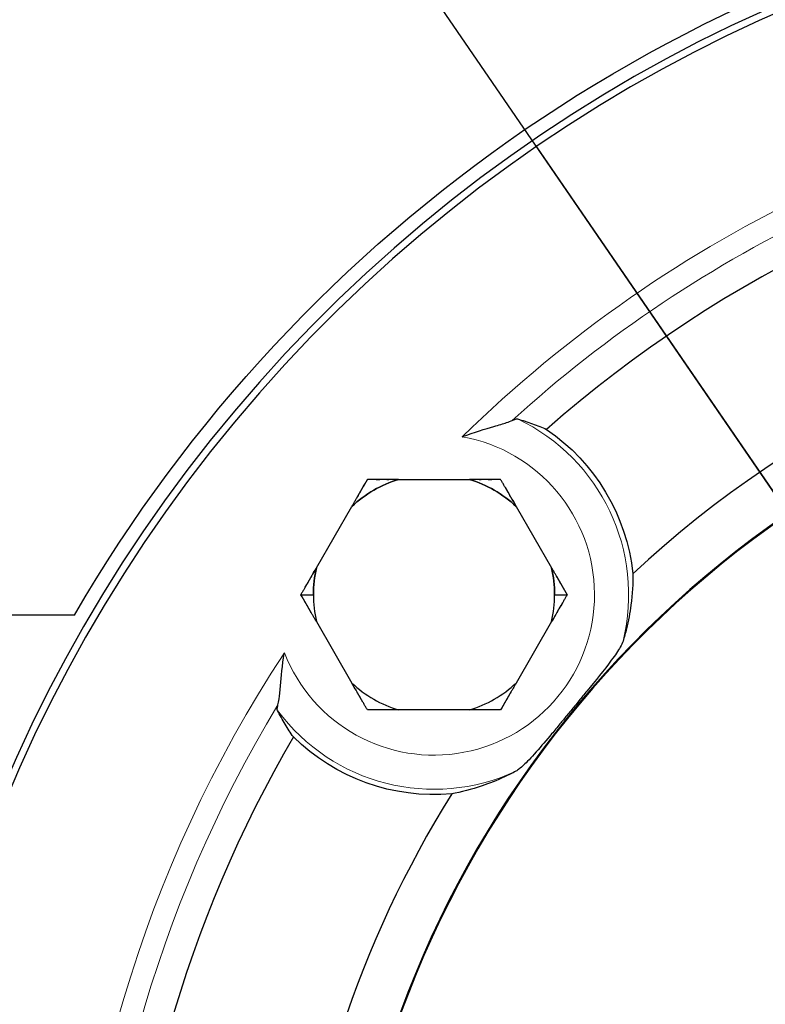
# Model space of a CAD drawing. Header units: millimetres. Extents: x 18 to 610, y -123 to 280.
# Tile 62 of 81: x 415 to 447, y -16 to 27. Entities that reach past the tile are written whole.
import ezdxf

# ---------------------------------------------------------------- set-up
doc = ezdxf.new("R2010")
doc.units = ezdxf.units.MM
doc.linetypes.add('SOLID', pattern=[0])
doc.styles.add('Arial', font='Arial.ttf', dxfattribs={"height": 7})
doc.dimstyles.get("Standard").update_dxf_attribs({"dimtxt": 5, "dimasz": 5, "dimexe": 0.18, "dimexo": 0.0625, "dimgap": 0.09, "dimtad": 0, "dimtih": 1, "dimtoh": 1, "dimdec": 4, "dimzin": 0, "dimdsep": 46, "dimtxsty": 'Arial', "dimcen": 0.09, "dimadec": 0, "dimazin": 0, "dimtfac": 1, "dimtdec": 4, "dimtofl": 0, "dimtmove": 0, "dimatfit": 3, "dimfxl": 0, "dimtolj": 1, "dimtzin": 0, "dimarcsym": 0})

# ---------------------------------------------------------------- blocks, each defined once
blk = doc.blocks.new('*D6')
at = {"color": 0, "lineweight": -2}
for p, q in [((510.893, -85.872), (411.559, 59.025)), ((437.289, 21.493), (506.935, -80.098))]:
    blk.add_line(p, q, dxfattribs=at)
at = {"color": 0}
blk.add_solid([(505.973, -80.758), (507.897, -79.438), (510.893, -85.872)], dxfattribs=at)
at = {"layer": 'Defpoints', "color": 0}
for p in [(437.289, 21.493), (510.893, -85.872)]:
    blk.add_point(p, dxfattribs=at)
at = {"color": 0, "lineweight": 9, "insert": (428.334, 47.407), "char_height": 7, "attachment_point": 5, "rotation": 304.4325, "style": 'Arial'}
blk.add_mtext('\\A1;Ø130.2', dxfattribs=at)
blk = doc.blocks.new('BlockOfViews_4')
at = {"linetype": 'SOLID', "lineweight": 30}
for p, q in [((431.228, 6.877, 14.473), (434.341, 6.877, 14.473)), ((427.619, 2.996, 14.473), (429.175, 5.692, 14.473)), ((436.394, 5.692, 14.473), (437.95, 2.996, 14.473)), ((426.934, 1.811, 14.155), (427.484, 1.811, 14.473)), ((438.084, 1.811, 14.473), (438.634, 1.811, 14.155)), ((416.991, 0.911, -11.467), (414.091, 0.911, -11.467)), ((427.619, 0.626, 14.473), (429.175, -2.07, 14.473)), ((437.95, 0.626, 14.473), (436.394, -2.07, 14.473)), ((434.341, -3.255, 14.473), (431.228, -3.255, 14.473))]:
    blk.add_line(p, q, dxfattribs=at)
at = {"linetype": 'SOLID', "lineweight": 30, "extrusion": (3.55271e-15, 0, -1)}
blk.add_arc((-474.091, -32.189, 11.467), 66, 30.10029, 132.05811, dxfattribs=at)
at = {"linetype": 'SOLID', "lineweight": 30}
for centre, radius, start, end in [((474.091, -32.189, -7.767), 65.4, 48.54992, 318.36116), ((474.091, -32.189, 10.233), 65.086, 48.87291, 318.68174), ((474.091, -32.189, 2.033), 55, 99.154, 131.3879), ((474.091, -32.189, 2.033), 47.75, 97.5366, 133.0053), ((474.091, -32.189, 10.233), 45.553, 33.4651, 175.5936), ((474.091, -32.189, 10.233), 45.519, 33.399, 175.5901), ((432.784, 1.811, 14.473), 5.3, 107.0799, 132.9201), ((432.784, 1.811, 14.473), 5.3, 47.0799, 72.9201), ((432.784, 1.811, 14.473), 5.3, 167.0799, 180), ((432.784, 1.811, 14.473), 5.3, 0, 12.9201), ((432.784, 1.811, 14.473), 5.3, 180, 192.9201), ((432.784, 1.811, 14.473), 5.3, 180, 192.9201), ((432.784, 1.811, 14.473), 5.3, 347.0799, 0), ((432.784, 1.811, 14.473), 5.3, 347.0799, 0), ((432.784, 1.811, 14.473), 5.3, 227.0799, 252.9201), ((432.784, 1.811, 14.473), 5.3, 227.0799, 252.9201), ((432.784, 1.811, 14.473), 5.3, 287.0799, 312.9201), ((432.784, 1.811, 14.473), 5.3, 287.0799, 312.9201), ((474.091, -32.189, 2.033), 55, 149.6959, 178.875), ((474.091, -32.189, 2.033), 47.75, 148.0785, 175.6711)]:
    blk.add_arc(centre, radius, start, end, dxfattribs=at)
at = {"color": 196, "linetype": 'SOLID', "lineweight": 9}
for centre, radius, start, end in [((474.091, -32.189, 10.233), 57.285, 96.1605, 134.3813), ((432.784, 1.811, 8.785), 8.551, 346.1827, 64.5863), ((474.091, -32.189, 10.233), 57.285, 146.7024, 213.2976), ((432.784, 1.811, 8.785), 8.551, 216.4975, 294.901)]:
    blk.add_arc(centre, radius, start, end, dxfattribs=at)
at = {"color": 196, "linetype": 'SOLID', "lineweight": 9, "extrusion": (0, 0, -1)}
for centre, radius, start, end in [((-474.091, -32.189, -9.407), 56.3, 47.7239, 81.7342), ((-432.784, 1.811, -10.233), 7.051, 100.1273, 338.7889), ((-474.091, -32.189, -9.407), 56.3, 328.8077, 31.1923)]:
    blk.add_arc(centre, radius, start, end, dxfattribs=at)
at = {"linetype": 'SOLID', "lineweight": 30, "extrusion": (-2.45015e-16, 0, -1)}
for start, end in [(124.2371, 173.9953), (264.9209, 314.6791)]:
    blk.add_arc((-432.784, 1.811, -2.033), 8.786, start, end, dxfattribs=at)
at = {"linetype": 'SOLID', "lineweight": 30, "extrusion": (0, 0, -1)}
for start, end in [(47.0799, 72.9201), (107.0799, 132.9201), (0, 12.9201), (167.0799, 180)]:
    blk.add_arc((-432.784, 1.811, -14.473), 5.3, start, end, dxfattribs=at)
at = {"linetype": 'SOLID', "lineweight": 30, "extrusion": (-0.866025, 0.5, -9.51527e-13)}
blk.add_arc((-217.395, 2.221, -368.831), 12.435, 101.8388, 106.3028, dxfattribs=at)
at = {"linetype": 'SOLID', "lineweight": 30, "extrusion": (1.18332e-12, 1, -5.09917e-12)}
for start, end in [(75.5633, 76.2778), (77.7303, 78.1612)]:
    blk.add_arc((-433.35, 2.221, 6.877), 12.435, start, end, dxfattribs=at)
at = {"linetype": 'SOLID', "lineweight": 30, "extrusion": (-1.18332e-12, 1, -5.09917e-12)}
for start, end in [(101.8389, 102.2696), (103.7223, 104.4367)]:
    blk.add_arc((-432.219, 2.221, 6.877), 12.435, start, end, dxfattribs=at)
at = {"linetype": 'SOLID', "lineweight": 30, "extrusion": (0.866025, 0.5, -5.62356e-12)}
blk.add_arc((-215.39, 2.221, 380.774), 12.435, 75.5633, 80.1731, dxfattribs=at)
at = {"linetype": 'SOLID', "lineweight": 30, "extrusion": (-0.866025, 0.5, 7.44699e-12)}
blk.add_arc((-218.526, 2.221, -368.831), 12.435, 75.5632, 80.1731, dxfattribs=at)
at = {"linetype": 'SOLID', "lineweight": 30, "extrusion": (0.866025, 0.5, -1.09426e-11)}
blk.add_arc((-214.258, 2.221, 380.774), 12.435, 101.8389, 106.3028, dxfattribs=at)
at = {"linetype": 'SOLID', "lineweight": 30, "extrusion": (-0.866025, -0.5, 9.12311e-12)}
blk.add_arc((215.39, 2.221, -370.641), 12.435, 101.8389, 106.3028, dxfattribs=at)
at = {"linetype": 'SOLID', "lineweight": 30, "extrusion": (0.866025, -0.5, 8.65531e-12)}
blk.add_arc((217.395, 2.221, 378.963), 12.435, 75.5632, 80.1731, dxfattribs=at)
at = {"linetype": 'SOLID', "lineweight": 30, "extrusion": (-0.866025, -0.5, 2.99193e-12)}
blk.add_arc((214.258, 2.221, -370.641), 12.435, 75.5633, 80.1731, dxfattribs=at)
at = {"linetype": 'SOLID', "lineweight": 30, "extrusion": (0.866025, -0.5, -2.16781e-12)}
blk.add_arc((218.526, 2.221, 378.963), 12.435, 101.8388, 106.3028, dxfattribs=at)
at = {"linetype": 'SOLID', "lineweight": 30, "extrusion": (-1.18332e-12, -1, 5.09917e-12)}
blk.add_arc((433.35, 2.221, 3.255), 12.435, 101.8388, 106.3028, dxfattribs=at)
at = {"linetype": 'SOLID', "lineweight": 30, "extrusion": (1.18332e-12, -1, 5.09917e-12)}
blk.add_arc((432.219, 2.221, 3.255), 12.435, 75.5633, 80.1731, dxfattribs=at)
at = {"linetype": 'SOLID', "lineweight": 30}
for points, knots in [([(436.218, 9.468, 9.407), (436.273, 9.496, 9.311), (436.322, 9.515, 9.21), (436.401, 9.538, 9.001), (436.432, 9.54, 8.894), (436.454, 9.534, 8.785)], [0.000001, 0.000001, 0.000001, 0.000001, 0.3407237, 0.3407237, 0.6743841, 0.6743841, 0.6743841, 0.6743841]), ([(436.454, 9.534, 8.785), (436.671, 9.473, 7.702), (436.894, 9.401, 6.558), (437.325, 9.245, 4.267), (437.535, 9.16, 3.12), (437.728, 9.075, 2.033)], [0.999786, 0.999786, 0.999786, 0.999786, 4.184941, 4.184941, 7.373204, 7.373204, 7.373204, 7.373204]), ([(434.024, 8.752, 10.233), (434.029, 8.754, 10.233), (434.034, 8.756, 10.233), (434.562, 8.949, 10.232), (435.034, 9.09, 10.151), (435.64, 9.27, 9.919), (435.826, 9.324, 9.812), (436.068, 9.405, 9.61), (436.155, 9.436, 9.515), (436.218, 9.468, 9.407)], [-1.965118, -1.965118, -1.965118, -1.965118, -1.956218, -1.956218, -0.969671, -0.969671, -0.388896, -0.388896, -0.000048, -0.000048, -0.000048, -0.000048]), ([(429.859, 6.877, 14.155), (429.848, 6.857, 14.162), (429.836, 6.836, 14.169), (429.812, 6.795, 14.183), (429.8, 6.774, 14.189), (429.776, 6.733, 14.202), (429.764, 6.713, 14.209), (429.741, 6.671, 14.222), (429.729, 6.651, 14.228), (429.705, 6.609, 14.241), (429.693, 6.589, 14.247), (429.669, 6.547, 14.26), (429.657, 6.527, 14.266), (429.633, 6.485, 14.278), (429.621, 6.465, 14.284), (429.597, 6.423, 14.296), (429.585, 6.402, 14.302), (429.561, 6.361, 14.314), (429.549, 6.34, 14.319), (429.525, 6.299, 14.331), (429.513, 6.278, 14.336), (429.489, 6.236, 14.348), (429.477, 6.215, 14.353), (429.453, 6.174, 14.364), (429.441, 6.153, 14.369), (429.417, 6.111, 14.38), (429.405, 6.09, 14.385), (429.381, 6.048, 14.395), (429.369, 6.028, 14.4), (429.345, 5.986, 14.41), (429.333, 5.965, 14.415), (429.308, 5.923, 14.424), (429.296, 5.902, 14.429), (429.272, 5.86, 14.438), (429.26, 5.839, 14.443), (429.236, 5.797, 14.452), (429.224, 5.776, 14.456), (429.199, 5.734, 14.465), (429.187, 5.713, 14.469), (429.175, 5.692, 14.473)], [0, 0, 0, 0, 0.042359, 0.042359, 0.0847181, 0.0847181, 0.1270771, 0.1270771, 0.1694361, 0.1694361, 0.2117951, 0.2117951, 0.2541542, 0.2541542, 0.2965132, 0.2965132, 0.3388722, 0.3388722, 0.3812312, 0.3812312, 0.4235903, 0.4235903, 0.4659493, 0.4659493, 0.5083083, 0.5083083, 0.5506673, 0.5506673, 0.5930264, 0.5930264, 0.6353854, 0.6353854, 0.6777444, 0.6777444, 0.7201034, 0.7201034, 0.7624625, 0.7624625, 0.8048215, 0.8048215, 0.8048215, 0.8048215]), ([(431.228, 6.877, 14.473), (431.203, 6.877, 14.469), (431.179, 6.877, 14.465), (431.131, 6.877, 14.456), (431.106, 6.877, 14.452), (431.058, 6.877, 14.443), (431.034, 6.877, 14.438), (430.985, 6.877, 14.429), (430.961, 6.877, 14.424), (430.913, 6.877, 14.415), (430.889, 6.877, 14.41), (430.84, 6.877, 14.4), (430.816, 6.877, 14.395), (430.768, 6.877, 14.385), (430.744, 6.877, 14.38), (430.696, 6.877, 14.369), (430.672, 6.877, 14.364), (430.624, 6.877, 14.353), (430.6, 6.877, 14.347), (430.551, 6.877, 14.336), (430.527, 6.877, 14.331), (430.479, 6.877, 14.319), (430.455, 6.877, 14.314), (430.408, 6.877, 14.302), (430.384, 6.877, 14.296), (430.336, 6.877, 14.284), (430.312, 6.877, 14.278), (430.264, 6.877, 14.266), (430.24, 6.877, 14.26), (430.192, 6.877, 14.247), (430.168, 6.877, 14.241), (430.121, 6.877, 14.228), (430.097, 6.877, 14.222), (430.049, 6.877, 14.209), (430.026, 6.877, 14.202), (429.978, 6.877, 14.189), (429.954, 6.877, 14.183), (429.907, 6.877, 14.169), (429.883, 6.877, 14.162), (429.859, 6.877, 14.155)], [0, 0, 0, 0, 0.0280098, 0.0280098, 0.0560196, 0.0560196, 0.0840294, 0.0840294, 0.1120392, 0.1120392, 0.1400489, 0.1400489, 0.1680587, 0.1680587, 0.1960685, 0.1960685, 0.2240783, 0.2240783, 0.2520881, 0.2520881, 0.2800979, 0.2800979, 0.3081077, 0.3081077, 0.3361175, 0.3361175, 0.3641273, 0.3641273, 0.3921371, 0.3921371, 0.4201468, 0.4201468, 0.4481566, 0.4481566, 0.4761664, 0.4761664, 0.5041762, 0.5041762, 0.532186, 0.532186, 0.532186, 0.532186]), ([(435.709, 6.877, 14.155), (435.686, 6.877, 14.162), (435.662, 6.877, 14.169), (435.614, 6.877, 14.183), (435.591, 6.877, 14.189), (435.543, 6.877, 14.202), (435.519, 6.877, 14.209), (435.472, 6.877, 14.222), (435.448, 6.877, 14.228), (435.4, 6.877, 14.241), (435.376, 6.877, 14.247), (435.329, 6.877, 14.26), (435.305, 6.877, 14.266), (435.257, 6.877, 14.278), (435.233, 6.877, 14.284), (435.185, 6.877, 14.296), (435.161, 6.877, 14.302), (435.113, 6.877, 14.314), (435.089, 6.877, 14.319), (435.041, 6.877, 14.331), (435.017, 6.877, 14.336), (434.969, 6.877, 14.347), (434.945, 6.877, 14.353), (434.897, 6.877, 14.364), (434.873, 6.877, 14.369), (434.825, 6.877, 14.38), (434.801, 6.877, 14.385), (434.753, 6.877, 14.395), (434.728, 6.877, 14.4), (434.68, 6.877, 14.41), (434.656, 6.877, 14.415), (434.608, 6.877, 14.424), (434.584, 6.877, 14.429), (434.535, 6.877, 14.438), (434.511, 6.877, 14.443), (434.462, 6.877, 14.452), (434.438, 6.877, 14.456), (434.39, 6.877, 14.465), (434.365, 6.877, 14.469), (434.341, 6.877, 14.473)], [0, 0, 0, 0, 0.0423631, 0.0423631, 0.0847261, 0.0847261, 0.1270892, 0.1270892, 0.1694523, 0.1694523, 0.2118154, 0.2118154, 0.2541784, 0.2541784, 0.2965415, 0.2965415, 0.3389046, 0.3389046, 0.3812676, 0.3812676, 0.4236307, 0.4236307, 0.4659938, 0.4659938, 0.5083568, 0.5083568, 0.5507199, 0.5507199, 0.593083, 0.593083, 0.6354461, 0.6354461, 0.6778091, 0.6778091, 0.7201722, 0.7201722, 0.7625353, 0.7625353, 0.8048983, 0.8048983, 0.8048983, 0.8048983]), ([(436.394, 5.692, 14.473), (436.381, 5.713, 14.469), (436.369, 5.734, 14.465), (436.345, 5.776, 14.456), (436.333, 5.797, 14.452), (436.309, 5.839, 14.443), (436.297, 5.86, 14.438), (436.272, 5.902, 14.429), (436.26, 5.923, 14.424), (436.236, 5.965, 14.415), (436.224, 5.986, 14.41), (436.2, 6.028, 14.4), (436.188, 6.048, 14.395), (436.164, 6.09, 14.385), (436.152, 6.111, 14.38), (436.128, 6.153, 14.369), (436.116, 6.174, 14.364), (436.092, 6.215, 14.353), (436.08, 6.236, 14.347), (436.056, 6.278, 14.336), (436.044, 6.299, 14.331), (436.02, 6.34, 14.319), (436.008, 6.361, 14.314), (435.984, 6.402, 14.302), (435.972, 6.423, 14.296), (435.948, 6.465, 14.284), (435.936, 6.485, 14.278), (435.912, 6.527, 14.266), (435.9, 6.547, 14.26), (435.876, 6.589, 14.247), (435.864, 6.609, 14.241), (435.84, 6.651, 14.228), (435.828, 6.671, 14.222), (435.804, 6.713, 14.209), (435.792, 6.733, 14.202), (435.769, 6.774, 14.189), (435.757, 6.795, 14.183), (435.733, 6.836, 14.169), (435.721, 6.857, 14.162), (435.709, 6.877, 14.155)], [0, 0, 0, 0, 0.0280135, 0.0280135, 0.056027, 0.056027, 0.0840405, 0.0840405, 0.112054, 0.112054, 0.1400675, 0.1400675, 0.1680811, 0.1680811, 0.1960946, 0.1960946, 0.2241081, 0.2241081, 0.2521216, 0.2521216, 0.2801351, 0.2801351, 0.3081486, 0.3081486, 0.3361621, 0.3361621, 0.3641756, 0.3641756, 0.3921891, 0.3921891, 0.4202026, 0.4202026, 0.4482162, 0.4482162, 0.4762297, 0.4762297, 0.5042432, 0.5042432, 0.5322567, 0.5322567, 0.5322567, 0.5322567]), ([(427.619, 2.996, 14.473), (427.606, 2.975, 14.469), (427.594, 2.954, 14.465), (427.57, 2.912, 14.456), (427.558, 2.891, 14.452), (427.534, 2.849, 14.443), (427.521, 2.828, 14.438), (427.497, 2.786, 14.429), (427.485, 2.765, 14.424), (427.461, 2.723, 14.415), (427.449, 2.702, 14.41), (427.425, 2.66, 14.4), (427.413, 2.639, 14.395), (427.389, 2.598, 14.385), (427.376, 2.577, 14.38), (427.352, 2.535, 14.369), (427.34, 2.514, 14.364), (427.316, 2.473, 14.353), (427.304, 2.452, 14.347), (427.28, 2.41, 14.336), (427.268, 2.389, 14.331), (427.244, 2.348, 14.319), (427.232, 2.327, 14.314), (427.208, 2.286, 14.302), (427.196, 2.265, 14.296), (427.172, 2.223, 14.284), (427.16, 2.203, 14.278), (427.137, 2.161, 14.266), (427.125, 2.14, 14.26), (427.101, 2.099, 14.247), (427.089, 2.078, 14.241), (427.065, 2.037, 14.228), (427.053, 2.017, 14.222), (427.029, 1.975, 14.209), (427.017, 1.955, 14.202), (426.994, 1.914, 14.189), (426.982, 1.893, 14.183), (426.958, 1.852, 14.169), (426.946, 1.831, 14.162), (426.934, 1.811, 14.155)], [0, 0, 0, 0, 0.0280169, 0.0280169, 0.0560337, 0.0560337, 0.0840506, 0.0840506, 0.1120674, 0.1120674, 0.1400843, 0.1400843, 0.1681012, 0.1681012, 0.196118, 0.196118, 0.2241349, 0.2241349, 0.2521517, 0.2521517, 0.2801686, 0.2801686, 0.3081855, 0.3081855, 0.3362023, 0.3362023, 0.3642192, 0.3642192, 0.392236, 0.392236, 0.4202529, 0.4202529, 0.4482698, 0.4482698, 0.4762866, 0.4762866, 0.5043035, 0.5043035, 0.5323203, 0.5323203, 0.5323203, 0.5323203]), ([(438.634, 1.811, 14.155), (438.623, 1.831, 14.162), (438.611, 1.852, 14.169), (438.587, 1.893, 14.183), (438.575, 1.914, 14.189), (438.551, 1.955, 14.202), (438.539, 1.975, 14.209), (438.516, 2.017, 14.222), (438.504, 2.037, 14.228), (438.48, 2.079, 14.241), (438.468, 2.099, 14.247), (438.444, 2.141, 14.26), (438.432, 2.161, 14.266), (438.408, 2.203, 14.278), (438.396, 2.223, 14.284), (438.372, 2.265, 14.296), (438.36, 2.286, 14.302), (438.336, 2.327, 14.314), (438.324, 2.348, 14.319), (438.3, 2.389, 14.331), (438.288, 2.41, 14.336), (438.264, 2.452, 14.347), (438.252, 2.473, 14.353), (438.228, 2.514, 14.364), (438.216, 2.535, 14.369), (438.192, 2.577, 14.38), (438.18, 2.598, 14.385), (438.156, 2.639, 14.395), (438.144, 2.66, 14.4), (438.12, 2.702, 14.41), (438.108, 2.723, 14.415), (438.084, 2.765, 14.424), (438.071, 2.786, 14.429), (438.047, 2.828, 14.438), (438.035, 2.849, 14.443), (438.011, 2.891, 14.452), (437.999, 2.912, 14.456), (437.974, 2.954, 14.465), (437.962, 2.975, 14.469), (437.95, 2.996, 14.473)], [0, 0, 0, 0, 0.0423557, 0.0423557, 0.0847113, 0.0847113, 0.127067, 0.127067, 0.1694227, 0.1694227, 0.2117784, 0.2117784, 0.254134, 0.254134, 0.2964897, 0.2964897, 0.3388454, 0.3388454, 0.3812011, 0.3812011, 0.4235567, 0.4235567, 0.4659124, 0.4659124, 0.5082681, 0.5082681, 0.5506237, 0.5506237, 0.5929794, 0.5929794, 0.6353351, 0.6353351, 0.6776908, 0.6776908, 0.7200464, 0.7200464, 0.7624021, 0.7624021, 0.8047578, 0.8047578, 0.8047578, 0.8047578]), ([(441.523, 2.73, 2.033), (441.526, 2.314, 3.177), (441.504, 1.851, 4.375), (441.391, 1.02, 6.306), (441.328, 0.675, 7.054), (441.195, 0.136, 8.117), (441.145, -0.045, 8.456), (441.087, -0.231, 8.785)], [1.040291, 1.040291, 1.040291, 1.040291, 4.553172, 4.553172, 6.829758, 6.829758, 7.937867, 7.937867, 7.937867, 7.937867]), ([(427.619, 0.626, 14.473), (427.606, 0.647, 14.469), (427.594, 0.668, 14.465), (427.57, 0.71, 14.456), (427.558, 0.731, 14.452), (427.534, 0.773, 14.443), (427.521, 0.794, 14.438), (427.497, 0.836, 14.429), (427.485, 0.857, 14.424), (427.461, 0.899, 14.415), (427.449, 0.919, 14.41), (427.425, 0.961, 14.4), (427.413, 0.982, 14.395), (427.389, 1.024, 14.385), (427.376, 1.045, 14.38), (427.352, 1.087, 14.369), (427.34, 1.107, 14.364), (427.316, 1.149, 14.353), (427.304, 1.17, 14.347), (427.28, 1.211, 14.336), (427.268, 1.232, 14.331), (427.244, 1.274, 14.319), (427.232, 1.295, 14.314), (427.208, 1.336, 14.302), (427.196, 1.357, 14.296), (427.172, 1.398, 14.284), (427.16, 1.419, 14.278), (427.137, 1.46, 14.266), (427.125, 1.481, 14.26), (427.101, 1.522, 14.247), (427.089, 1.543, 14.241), (427.065, 1.584, 14.228), (427.053, 1.605, 14.222), (427.029, 1.646, 14.209), (427.017, 1.667, 14.202), (426.994, 1.708, 14.189), (426.982, 1.729, 14.183), (426.958, 1.77, 14.169), (426.946, 1.79, 14.162), (426.934, 1.811, 14.155)], [0, 0, 0, 0, 0.0280169, 0.0280169, 0.0560337, 0.0560337, 0.0840506, 0.0840506, 0.1120674, 0.1120674, 0.1400843, 0.1400843, 0.1681012, 0.1681012, 0.196118, 0.196118, 0.2241349, 0.2241349, 0.2521517, 0.2521517, 0.2801686, 0.2801686, 0.3081855, 0.3081855, 0.3362023, 0.3362023, 0.3642192, 0.3642192, 0.392236, 0.392236, 0.4202529, 0.4202529, 0.4482698, 0.4482698, 0.4762866, 0.4762866, 0.5043035, 0.5043035, 0.5323203, 0.5323203, 0.5323203, 0.5323203]), ([(438.634, 1.811, 14.155), (438.623, 1.79, 14.162), (438.611, 1.77, 14.169), (438.587, 1.729, 14.183), (438.575, 1.708, 14.189), (438.551, 1.667, 14.202), (438.539, 1.646, 14.209), (438.516, 1.605, 14.222), (438.504, 1.584, 14.228), (438.48, 1.543, 14.241), (438.468, 1.522, 14.247), (438.444, 1.481, 14.26), (438.432, 1.46, 14.266), (438.408, 1.419, 14.278), (438.396, 1.398, 14.284), (438.372, 1.357, 14.296), (438.36, 1.336, 14.302), (438.336, 1.295, 14.314), (438.324, 1.274, 14.319), (438.3, 1.232, 14.331), (438.288, 1.211, 14.336), (438.264, 1.17, 14.347), (438.252, 1.149, 14.353), (438.228, 1.107, 14.364), (438.216, 1.086, 14.369), (438.192, 1.045, 14.38), (438.18, 1.024, 14.385), (438.156, 0.982, 14.395), (438.144, 0.961, 14.4), (438.12, 0.919, 14.41), (438.108, 0.899, 14.415), (438.084, 0.857, 14.424), (438.071, 0.836, 14.429), (438.047, 0.794, 14.438), (438.035, 0.773, 14.443), (438.011, 0.731, 14.452), (437.999, 0.71, 14.456), (437.974, 0.668, 14.465), (437.962, 0.647, 14.469), (437.95, 0.626, 14.473)], [0, 0, 0, 0, 0.0423557, 0.0423557, 0.0847113, 0.0847113, 0.127067, 0.127067, 0.1694227, 0.1694227, 0.2117784, 0.2117784, 0.254134, 0.254134, 0.2964897, 0.2964897, 0.3388454, 0.3388454, 0.3812011, 0.3812011, 0.4235567, 0.4235567, 0.4659124, 0.4659124, 0.5082681, 0.5082681, 0.5506237, 0.5506237, 0.5929794, 0.5929794, 0.6353351, 0.6353351, 0.6776908, 0.6776908, 0.7200464, 0.7200464, 0.7624021, 0.7624021, 0.8047578, 0.8047578, 0.8047578, 0.8047578]), ([(441.087, -0.231, 8.785), (441.064, -0.307, 8.918), (441.018, -0.4, 9.036), (440.875, -0.646, 9.286), (440.75, -0.833, 9.43), (440.26, -1.499, 9.779), (439.865, -1.984, 9.888), (439.387, -2.567, 9.956), (439.269, -2.71, 9.968), (439.089, -2.93, 9.979), (439.025, -3.008, 9.981), (438.908, -3.149, 9.983), (438.855, -3.213, 9.984), (438.742, -3.351, 9.982), (438.681, -3.425, 9.98), (438.518, -3.623, 9.971), (438.415, -3.747, 9.963), (438.193, -4.017, 9.935), (438.072, -4.163, 9.915), (437.728, -4.575, 9.838), (437.497, -4.848, 9.763), (437.041, -5.362, 9.527), (436.86, -5.549, 9.385), (436.654, -5.742, 9.176), (436.589, -5.799, 9.101), (436.477, -5.887, 8.947), (436.428, -5.921, 8.869), (436.385, -5.945, 8.785)], [0, 0, 0, 0, 0.463384, 0.463384, 1.12887, 1.12887, 2.310299, 2.310299, 2.689403, 2.689403, 2.896978, 2.896978, 3.068045, 3.068045, 3.26456, 3.26456, 3.596541, 3.596541, 3.986816, 3.986816, 4.713108, 4.713108, 5.482845, 5.482845, 5.847384, 5.847384, 6.161059, 6.161059, 6.161059, 6.161059]), ([(425.93, -3.031, 9.407), (425.949, -2.963, 9.515), (425.963, -2.871, 9.61), (425.996, -2.619, 9.812), (426.014, -2.425, 9.919), (426.073, -1.797, 10.151), (426.121, -1.306, 10.232), (426.209, -0.75, 10.233), (426.21, -0.745, 10.233), (426.211, -0.74, 10.233)], [-3.3142, -3.3142, -3.3142, -3.3142, -2.655402, -2.655402, -1.671437, -1.671437, 0, 0, 0.015079, 0.015079, 0.015079, 0.015079]), ([(429.859, -3.255, 14.155), (429.848, -3.235, 14.162), (429.836, -3.214, 14.169), (429.812, -3.173, 14.183), (429.8, -3.153, 14.189), (429.776, -3.112, 14.202), (429.764, -3.091, 14.209), (429.741, -3.05, 14.222), (429.729, -3.029, 14.228), (429.705, -2.988, 14.241), (429.693, -2.967, 14.247), (429.669, -2.926, 14.26), (429.657, -2.905, 14.266), (429.633, -2.864, 14.278), (429.621, -2.843, 14.284), (429.597, -2.802, 14.296), (429.585, -2.781, 14.302), (429.561, -2.739, 14.314), (429.549, -2.718, 14.319), (429.525, -2.677, 14.331), (429.513, -2.656, 14.336), (429.489, -2.615, 14.348), (429.477, -2.594, 14.353), (429.453, -2.552, 14.364), (429.441, -2.531, 14.369), (429.417, -2.489, 14.38), (429.405, -2.469, 14.385), (429.381, -2.427, 14.395), (429.369, -2.406, 14.4), (429.345, -2.364, 14.41), (429.333, -2.343, 14.415), (429.308, -2.301, 14.424), (429.296, -2.28, 14.429), (429.272, -2.238, 14.438), (429.26, -2.217, 14.443), (429.236, -2.176, 14.452), (429.224, -2.155, 14.456), (429.199, -2.112, 14.465), (429.187, -2.091, 14.469), (429.175, -2.07, 14.473)], [0, 0, 0, 0, 0.042359, 0.042359, 0.0847181, 0.0847181, 0.1270771, 0.1270771, 0.1694361, 0.1694361, 0.2117951, 0.2117951, 0.2541542, 0.2541542, 0.2965132, 0.2965132, 0.3388722, 0.3388722, 0.3812312, 0.3812312, 0.4235903, 0.4235903, 0.4659493, 0.4659493, 0.5083083, 0.5083083, 0.5506673, 0.5506673, 0.5930264, 0.5930264, 0.6353854, 0.6353854, 0.6777444, 0.6777444, 0.7201034, 0.7201034, 0.7624625, 0.7624625, 0.8048215, 0.8048215, 0.8048215, 0.8048215]), ([(436.394, -2.07, 14.473), (436.381, -2.091, 14.469), (436.369, -2.112, 14.465), (436.345, -2.155, 14.456), (436.333, -2.176, 14.452), (436.309, -2.218, 14.443), (436.297, -2.238, 14.438), (436.272, -2.28, 14.429), (436.26, -2.301, 14.424), (436.236, -2.343, 14.415), (436.224, -2.364, 14.41), (436.2, -2.406, 14.4), (436.188, -2.427, 14.395), (436.164, -2.469, 14.385), (436.152, -2.489, 14.38), (436.128, -2.531, 14.369), (436.116, -2.552, 14.364), (436.092, -2.594, 14.353), (436.08, -2.615, 14.347), (436.056, -2.656, 14.336), (436.044, -2.677, 14.331), (436.02, -2.719, 14.319), (436.008, -2.739, 14.314), (435.984, -2.781, 14.302), (435.972, -2.802, 14.296), (435.948, -2.843, 14.284), (435.936, -2.864, 14.278), (435.912, -2.905, 14.266), (435.9, -2.926, 14.26), (435.876, -2.967, 14.247), (435.864, -2.988, 14.241), (435.84, -3.029, 14.228), (435.828, -3.05, 14.222), (435.804, -3.091, 14.209), (435.792, -3.112, 14.202), (435.769, -3.153, 14.189), (435.757, -3.173, 14.183), (435.733, -3.214, 14.169), (435.721, -3.235, 14.162), (435.709, -3.255, 14.155)], [0, 0, 0, 0, 0.0280135, 0.0280135, 0.056027, 0.056027, 0.0840405, 0.0840405, 0.112054, 0.112054, 0.1400675, 0.1400675, 0.1680811, 0.1680811, 0.1960946, 0.1960946, 0.2241081, 0.2241081, 0.2521216, 0.2521216, 0.2801351, 0.2801351, 0.3081486, 0.3081486, 0.3361621, 0.3361621, 0.3641756, 0.3641756, 0.3921891, 0.3921891, 0.4202026, 0.4202026, 0.4482162, 0.4482162, 0.4762297, 0.4762297, 0.5042432, 0.5042432, 0.5322567, 0.5322567, 0.5322567, 0.5322567]), ([(425.911, -3.275, 8.785), (425.9, -3.255, 8.894), (425.897, -3.224, 9.001), (425.904, -3.142, 9.21), (425.914, -3.09, 9.311), (425.93, -3.031, 9.407)], [0, 0, 0, 0, 0.3334746, 0.3334746, 0.6740164, 0.6740164, 0.6740164, 0.6740164]), ([(426.606, -4.437, 2.033), (426.485, -4.264, 3.12), (426.362, -4.075, 4.267), (426.126, -3.681, 6.558), (426.013, -3.476, 7.702), (425.911, -3.275, 8.785)], [0.996678, 0.996678, 0.996678, 0.996678, 4.184941, 4.184941, 7.370096, 7.370096, 7.370096, 7.370096]), ([(431.228, -3.255, 14.473), (431.203, -3.255, 14.469), (431.179, -3.255, 14.465), (431.131, -3.255, 14.456), (431.106, -3.255, 14.452), (431.058, -3.255, 14.443), (431.034, -3.255, 14.438), (430.985, -3.255, 14.429), (430.961, -3.256, 14.424), (430.913, -3.256, 14.415), (430.889, -3.256, 14.41), (430.84, -3.256, 14.4), (430.816, -3.256, 14.395), (430.768, -3.256, 14.385), (430.744, -3.256, 14.38), (430.696, -3.256, 14.369), (430.672, -3.256, 14.364), (430.624, -3.256, 14.353), (430.6, -3.256, 14.347), (430.551, -3.256, 14.336), (430.527, -3.256, 14.331), (430.479, -3.256, 14.319), (430.455, -3.256, 14.314), (430.408, -3.256, 14.302), (430.384, -3.256, 14.296), (430.336, -3.256, 14.284), (430.312, -3.256, 14.278), (430.264, -3.256, 14.266), (430.24, -3.256, 14.26), (430.192, -3.256, 14.247), (430.168, -3.256, 14.241), (430.121, -3.256, 14.228), (430.097, -3.256, 14.222), (430.049, -3.255, 14.209), (430.026, -3.255, 14.202), (429.978, -3.255, 14.189), (429.954, -3.255, 14.183), (429.907, -3.255, 14.169), (429.883, -3.255, 14.162), (429.859, -3.255, 14.155)], [0, 0, 0, 0, 0.0280098, 0.0280098, 0.0560196, 0.0560196, 0.0840294, 0.0840294, 0.1120392, 0.1120392, 0.1400489, 0.1400489, 0.1680587, 0.1680587, 0.1960685, 0.1960685, 0.2240783, 0.2240783, 0.2520881, 0.2520881, 0.2800979, 0.2800979, 0.3081077, 0.3081077, 0.3361175, 0.3361175, 0.3641273, 0.3641273, 0.3921371, 0.3921371, 0.4201468, 0.4201468, 0.4481566, 0.4481566, 0.4761664, 0.4761664, 0.5041762, 0.5041762, 0.532186, 0.532186, 0.532186, 0.532186]), ([(435.709, -3.255, 14.155), (435.686, -3.255, 14.162), (435.662, -3.255, 14.169), (435.614, -3.255, 14.183), (435.591, -3.255, 14.189), (435.543, -3.255, 14.202), (435.519, -3.255, 14.209), (435.472, -3.256, 14.222), (435.448, -3.256, 14.228), (435.4, -3.256, 14.241), (435.376, -3.256, 14.247), (435.329, -3.256, 14.26), (435.305, -3.256, 14.266), (435.257, -3.256, 14.278), (435.233, -3.256, 14.284), (435.185, -3.256, 14.296), (435.161, -3.256, 14.302), (435.113, -3.256, 14.314), (435.089, -3.256, 14.319), (435.041, -3.256, 14.331), (435.017, -3.256, 14.336), (434.969, -3.256, 14.347), (434.945, -3.256, 14.353), (434.897, -3.256, 14.364), (434.873, -3.256, 14.369), (434.825, -3.256, 14.38), (434.801, -3.256, 14.385), (434.753, -3.256, 14.395), (434.728, -3.256, 14.4), (434.68, -3.256, 14.41), (434.656, -3.256, 14.415), (434.608, -3.256, 14.424), (434.584, -3.255, 14.429), (434.535, -3.255, 14.438), (434.511, -3.255, 14.443), (434.462, -3.255, 14.452), (434.438, -3.255, 14.456), (434.39, -3.255, 14.465), (434.365, -3.255, 14.469), (434.341, -3.255, 14.473)], [0, 0, 0, 0, 0.0423631, 0.0423631, 0.0847261, 0.0847261, 0.1270892, 0.1270892, 0.1694523, 0.1694523, 0.2118154, 0.2118154, 0.2541784, 0.2541784, 0.2965415, 0.2965415, 0.3389046, 0.3389046, 0.3812676, 0.3812676, 0.4236307, 0.4236307, 0.4659938, 0.4659938, 0.5083568, 0.5083568, 0.5507199, 0.5507199, 0.593083, 0.593083, 0.6354461, 0.6354461, 0.6778091, 0.6778091, 0.7201722, 0.7201722, 0.7625353, 0.7625353, 0.8048983, 0.8048983, 0.8048983, 0.8048983]), ([(436.385, -5.945, 8.785), (436.213, -6.037, 8.456), (436.045, -6.121, 8.117), (435.541, -6.356, 7.054), (435.215, -6.484, 6.306), (434.421, -6.754, 4.375), (433.971, -6.865, 3.177), (433.562, -6.941, 2.033)], [1.168477, 1.168477, 1.168477, 1.168477, 2.276586, 2.276586, 4.553172, 4.553172, 8.066053, 8.066053, 8.066053, 8.066053])]:
    blk.add_open_spline(points, degree=3, knots=knots, dxfattribs=at)

msp = doc.modelspace()

# ---------------------------------------------------------------- block references
msp.add_blockref('BlockOfViews_4', (0, 0))

# ---------------------------------------------------------------- dimensions: what is measured, and where the dimension line sits
at = {"lineweight": 9}
dim = msp.add_diameter_dim_2p(p1=(437.289, 21.493), p2=(510.893, -85.872), dimstyle='Standard', override={"dimtxt": 7, "dimasz": 7, "dimexe": 1.96, "dimexo": 0, "dimgap": 3.5, "dimtad": 1, "dimtih": 0, "dimtoh": 0, "dimdec": 1, "dimlfac": 1, "dimpost": '״<>', "dimse1": 0, "dimse2": 0, "dimtofl": 1}, dxfattribs=at)
dim.commit()
dim.dimension.update_dxf_attribs({"geometry": '*D6', "text_midpoint": (422.341, 43.298), "dimtype": 163})

doc.saveas('drawing.dxf')
